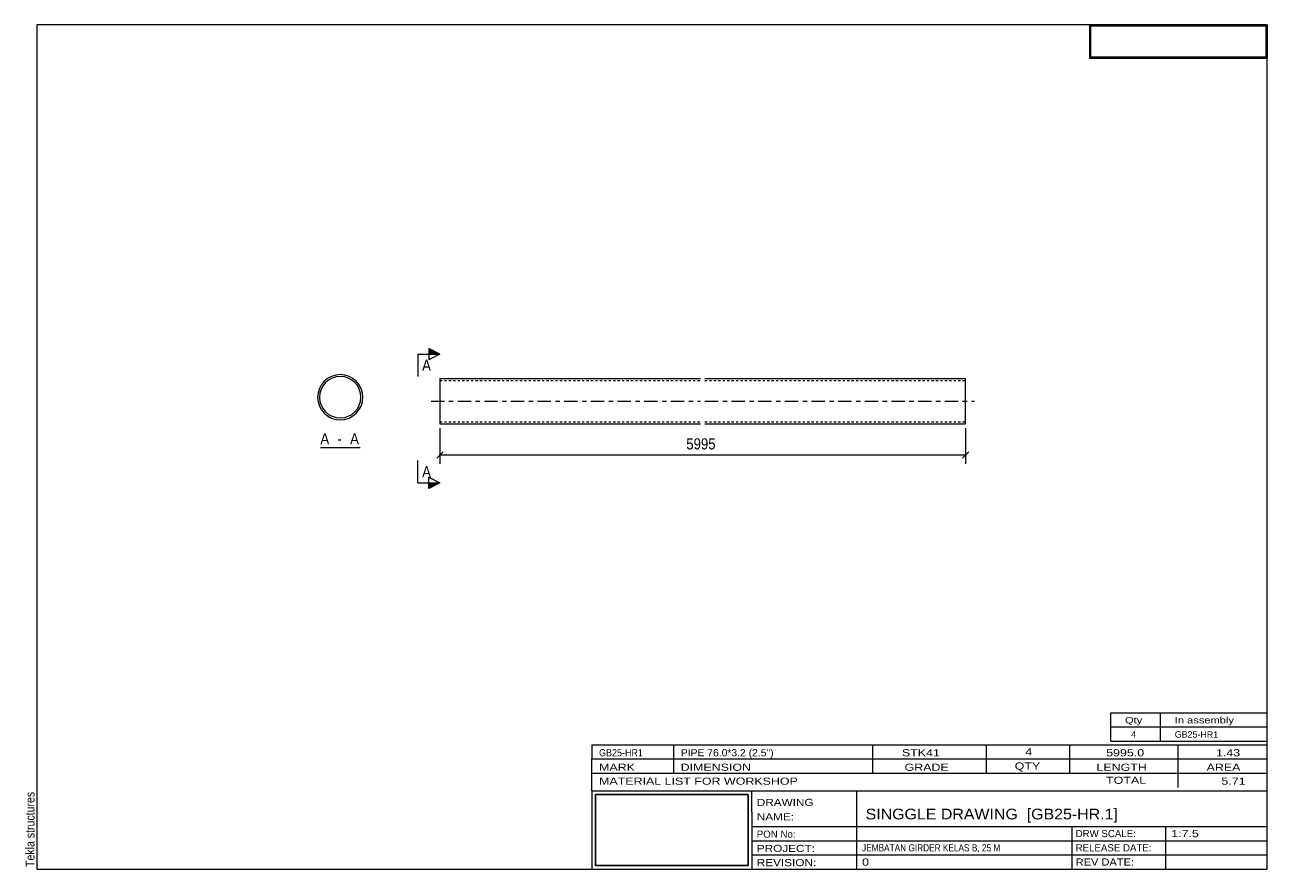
# Model space of a CAD drawing. Header units: millimetres. Extents: x 2 to 282, y 5 to 195.
import ezdxf

# ---------------------------------------------------------------- set-up
doc = ezdxf.new("R2010")
doc.units = ezdxf.units.MM
for name, pattern in [('XKITLINE00', [0]), ('XKITLINE03', [6, 3, -1, 1, -1]), ('XKITLINE04', [3, 0.5, -0.5, 0.5, -0.5, 0.5, -0.5])]:
    doc.linetypes.add(name, pattern=pattern)
for name, color, linetype, lineweight in [('DrawingSheet', 5, 'Continuous', 0), ('OtherObjectType', 1, 'Continuous', 0), ('Part', 2, 'Continuous', 0), ('Section', 6, 'Continuous', 0), ('Z-DIMENSIONS', 1, 'Continuous', 0)]:
    doc.layers.add(name, color=color, linetype=linetype, lineweight=lineweight)
doc.styles.add('ARIAL', font='ARIAL.TTF')
doc.styles.add('ARIAL_NARROW', font='ARIALN.TTF')
picture_1 = doc.add_image_def('image1.jpg', size_in_pixel=(1304, 175))
picture_2 = doc.add_image_def('image2.jpg', size_in_pixel=(188, 71))

# ---------------------------------------------------------------- blocks, each defined once
blk = doc.blocks.new('*A1')
at = {"layer": 'Part', "linetype": 'XKITLINE00', "lineweight": 0}
for p, q in [((95.77, 115.39), (154.44, 115.39)), ((95.77, 115.39), (95.77, 105.22)), ((155.44, 115.39), (214.1, 115.39)), ((214.1, 105.22), (214.1, 115.39)), ((95.77, 105.22), (154.44, 105.22)), ((155.44, 105.22), (214.1, 105.22))]:
    blk.add_line(p, q, dxfattribs=at)
at = {"layer": 'Part', "linetype": 'XKITLINE04', "lineweight": 0}
for p, q in [((95.77, 114.97), (154.44, 114.97)), ((155.44, 114.97), (214.1, 114.97)), ((95.77, 105.65), (154.44, 105.65)), ((155.44, 105.65), (214.1, 105.65))]:
    blk.add_line(p, q, dxfattribs=at)
at = {"layer": 'Part', "linetype": 'XKITLINE03', "lineweight": 0}
for p, q in [((93.77, 110.31), (154.44, 110.31)), ((155.44, 110.31), (216.1, 110.31))]:
    blk.add_line(p, q, dxfattribs=at)
blk = doc.blocks.new('*A2')
at = {"layer": 'Part', "linetype": 'XKITLINE00', "lineweight": 0}
for radius, start, end in [(5.09, 0, 180), (4.66, 0, 180), (5.09, 180, 0), (4.66, 180, 0)]:
    blk.add_arc((73.33, 111.2), radius, start, end, dxfattribs=at)
blk = doc.blocks.new('*A3')
at = {"layer": 'DrawingSheet', "linetype": 'XKITLINE00', "lineweight": 0}
for p, q in [((282, 195), (5, 195)), ((5, 195), (5, 5)), ((282, 5), (282, 195)), ((5, 5), (282, 5))]:
    blk.add_line(p, q, dxfattribs=at)
at = {"layer": 'DrawingSheet', "style": 'ARIAL', "width": 0.85}
blk.add_text('Tekla structures', height=2, rotation=90, dxfattribs=at).set_placement((4.5, 5.5))
blk = doc.blocks.new('*A4')
at = {"layer": 'OtherObjectType', "linetype": 'XKITLINE00', "lineweight": 0}
for p, q in [((242, 195), (282, 195)), ((242, 195), (242, 187.5)), ((282, 195), (282, 187.5)), ((242, 187.5), (282, 187.5))]:
    blk.add_line(p, q, dxfattribs=at)
image = blk.add_image(picture_1, insert=(242.25, 187.75), size_in_units=(39.5, 7))
blk = doc.blocks.new('*A5')
at = {"layer": 'OtherObjectType', "linetype": 'XKITLINE00', "lineweight": 0}
for p, q in [((246.8, 37), (246.8, 40.2)), ((246.8, 40.2), (282, 40.2)), ((258, 37), (258, 40.2)), ((282, 37), (282, 40.2)), ((246.8, 37), (282, 37)), ((246.8, 33.8), (246.8, 37)), ((258, 33.8), (258, 37)), ((282, 33.8), (282, 37)), ((246.8, 33.8), (282, 33.8))]:
    blk.add_line(p, q, dxfattribs=at)
at = {"layer": 'OtherObjectType', "style": 'ARIAL_NARROW'}
for s, width, p in [('Qty', 1.513248, (250, 37.8)), ('In assembly', 1.513248, (261.2, 37.8)), ('4', 1.211571, (251.38, 34.6)), ('GB25-HR1', 1.211571, (261.2, 34.6))]:
    blk.add_text(s, height=1.44, dxfattribs=dict(at, width=width)).set_placement(p)
blk = doc.blocks.new('*A6')
at = {"layer": 'OtherObjectType', "linetype": 'XKITLINE00', "lineweight": 0}
for p, q in [((130, 33), (282, 33)), ((130, 33), (130, 29.8)), ((130, 33), (282, 33)), ((148.4, 29.8), (148.4, 33)), ((193.2, 29.8), (193.2, 33)), ((218.8, 29.8), (218.8, 33)), ((237.6, 29.8), (237.6, 33)), ((262, 29.8), (262, 33)), ((282, 29.8), (282, 33)), ((130, 29.8), (282, 29.8)), ((130, 29.8), (282, 29.8)), ((130, 26.6), (130, 29.8)), ((148.4, 26.6), (148.4, 29.8)), ((193.2, 26.6), (193.2, 29.8)), ((218.8, 26.6), (218.8, 29.8)), ((237.6, 26.6), (237.6, 29.8)), ((262, 26.6), (262, 29.8)), ((282, 26.6), (282, 29.8)), ((130, 26.6), (282, 26.6)), ((130, 22.6), (130, 26.6)), ((262, 23.4), (262, 26.6)), ((282, 22.6), (282, 26.6)), ((130, 22.6), (130, 5)), ((130, 22.6), (282, 22.6)), ((166, 17.8), (166, 22.6)), ((189.6, 14.6), (189.6, 22.6)), ((282, 17.8), (282, 22.6)), ((166, 17.8), (166, 5)), ((282, 14.6), (282, 17.8)), ((166, 14.6), (282, 14.6)), ((189.6, 5), (189.6, 14.6)), ((238.13, 11.4), (238.13, 14.6)), ((259.2, 5), (259.2, 14.6)), ((282, 11.4), (282, 14.6)), ((166, 11.4), (282, 11.4)), ((238.13, 5), (238.13, 11.4)), ((282, 8.2), (282, 11.4)), ((166, 8.2), (282, 8.2)), ((282, 5), (282, 8.2)), ((130, 5), (282, 5)), ((160, 5), (282, 5))]:
    blk.add_line(p, q, dxfattribs=at)
at = {"layer": 'OtherObjectType', "style": 'ARIAL_NARROW'}
for s, height, width, p in [('GB25-HR1', 1.6, 1.100501, (131.6, 30.4)), ('PIPE 76.0*3.2 (2.5")', 1.6, 1.270501, (150, 30.4)), ('STK41', 1.6, 1.525501, (199.78, 30.4)), ('4', 1.6, 1.525501, (227.53, 30.6)), ('5995.0', 1.6, 1.525501, (245.76, 30.4)), ('1.43', 1.6, 1.525501, (270.48, 30.4)), ('MARK', 1.6, 1.525501, (131.6, 27.13)), ('DIMENSION', 1.6, 1.525501, (149.97, 27.13)), ('GRADE', 1.6, 1.525501, (200.37, 27.13)), ('QTY', 1.6, 1.525501, (225.17, 27.4)), ('LENGTH', 1.6, 1.525501, (243.57, 27.13)), ('AREA', 1.6, 1.525501, (268.37, 27.13)), ('MATERIAL LIST FOR WORKSHOP', 1.6, 1.525501, (131.6, 24)), ('TOTAL', 1.6, 1.525501, (245.74, 24.2)), ('5.71', 1.6, 1.525501, (271.7, 24)), ('DRAWING', 1.6, 1.445, (167.1, 19.22)), ('NAME:', 1.6, 1.445, (167.1, 15.98)), ('SINGGLE DRAWING  [GB25-HR.1]', 2.4, 1.304651, (191.6, 16.2)), ('PON No:', 1.6, 1.19, (167.1, 12.07)), ('DRW SCALE:', 1.6, 1.19, (238.88, 12.2)), ('1:7.5', 1.6, 1.525501, (260.4, 12.2)), ('PROJECT:', 1.6, 1.445, (167.1, 8.87)), ('JEMBATAN GIRDER KELAS B, 25 M', 1.6, 1.015501, (190.8, 9)), ('RELEASE DATE:', 1.6, 1.19, (238.88, 9)), ('REVISION:', 1.6, 1.445, (167.1, 5.67)), ('0', 1.6, 1.525501, (190.8, 5.8)), ('REV DATE:', 1.6, 1.36, (238.88, 5.8))]:
    blk.add_text(s, height=height, dxfattribs=dict(at, width=width)).set_placement(p)
image = blk.add_image(picture_2, insert=(130.8, 5.8), size_in_units=(34.4, 16))
blk = doc.blocks.new('*A7')
at = {"layer": 'Z-DIMENSIONS', "linetype": 'XKITLINE00', "lineweight": 0}
for p, q in [((95.77, 104.22), (95.77, 96.2)), ((214.1, 104.22), (214.1, 96.2)), ((96.48, 98.91), (95.06, 97.49)), ((95.77, 98.2), (214.1, 98.2)), ((214.81, 98.91), (213.4, 97.49))]:
    blk.add_line(p, q, dxfattribs=at)
at = {"layer": 'Z-DIMENSIONS'}
for p in [(95.77, 98.2), (214.1, 98.2)]:
    blk.add_point(p, dxfattribs=at)
at = {"layer": 'Z-DIMENSIONS', "style": 'ARIAL', "width": 0.85}
blk.add_text('5995', height=2.5, dxfattribs=at).set_placement((151.23, 99.45))
blk = doc.blocks.new('*A8')
at = {"layer": 'Section'}
for points in [[(93.27, 122.15), (95.77, 120.9), (93.27, 120.9)], [(93.27, 91.94), (95.77, 91.94), (93.27, 90.69)]]:
    blk.add_hatch(color=256, dxfattribs=at).paths.add_polyline_path(points, flags=17)
at = {"layer": 'Section', "linetype": 'XKITLINE00', "lineweight": 0}
for p, q in [((90.77, 120.9), (90.77, 115.9)), ((90.77, 120.9), (95.77, 120.9)), ((95.77, 120.9), (93.27, 122.15)), ((93.27, 122.15), (93.27, 119.65)), ((95.77, 120.9), (93.27, 119.65)), ((90.77, 91.94), (90.77, 96.94)), ((93.27, 90.69), (93.27, 93.19)), ((93.27, 93.19), (95.77, 91.94)), ((90.77, 91.94), (95.77, 91.94)), ((95.77, 91.94), (93.27, 90.69))]:
    blk.add_line(p, q, dxfattribs=at)
at = {"layer": 'Section', "style": 'ARIAL', "width": 0.85}
for p in [(91.77, 117.15), (91.77, 93.19)]:
    blk.add_text('A', height=2.5, dxfattribs=at).set_placement(p)
blk = doc.blocks.new('*A9')
at = {"layer": 'OtherObjectType', "linetype": 'XKITLINE00', "lineweight": 0}
blk.add_line((68.87, 99.86), (77.78, 99.86), dxfattribs=at)
at = {"layer": 'OtherObjectType', "style": 'ARIAL', "width": 0.85}
for s, p in [('A', (68.87, 100.61)), (' - ', (71.85, 100.61)), ('A', (75.56, 100.61))]:
    blk.add_text(s, height=2.5, dxfattribs=at).set_placement(p)

msp = doc.modelspace()

# ---------------------------------------------------------------- block references
at = {"lineweight": 0}
for name in ['*A3', '*A4', '*A8', '*A2', '*A1', '*A7', '*A9', '*A5', '*A6']:
    msp.add_blockref(name, (0, 0), dxfattribs=at)

doc.saveas('drawing.dxf')
